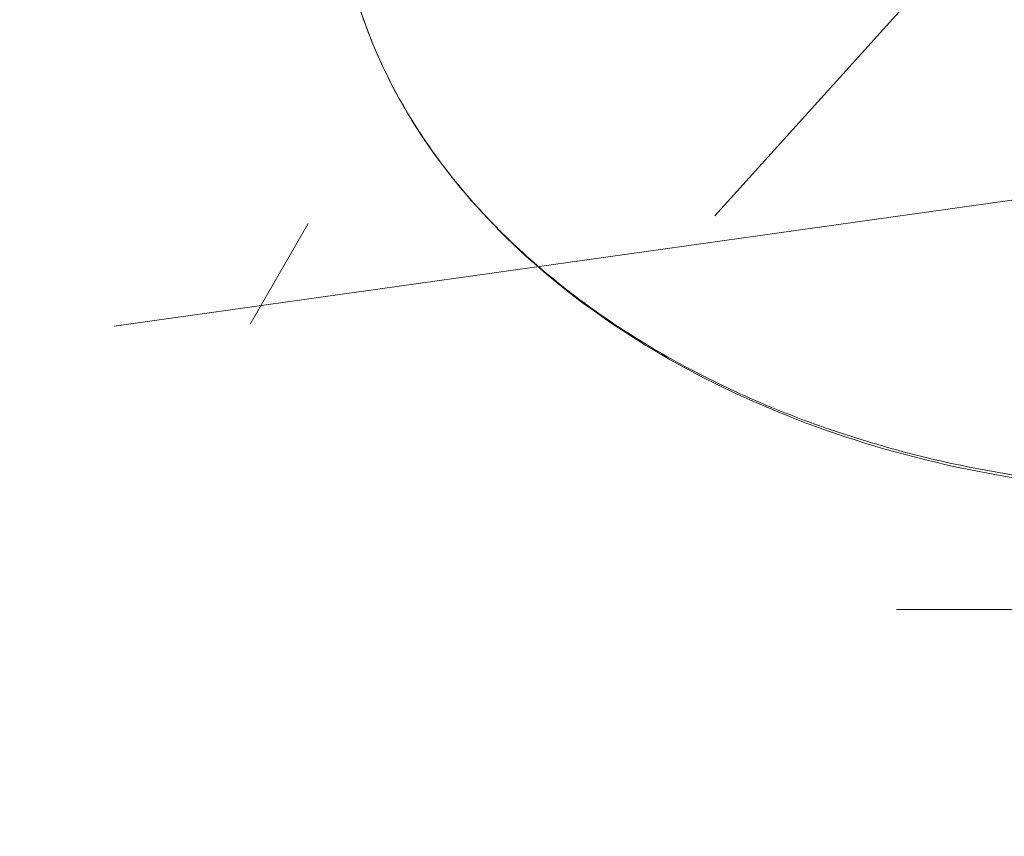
# Model space of a CAD drawing. Header units: millimetres. Extents: x 5980700 to 6194397, y -12939 to 2351883.
# Tile 76 of 124: x 6037022 to 6037307, y -2503 to -2267. Entities that reach past the tile are written whole.
import ezdxf

# ---------------------------------------------------------------- set-up
doc = ezdxf.new("R2010")
doc.units = ezdxf.units.MM
for name, color, linetype, lineweight in [('A-DETL-THIN', 151, 'Continuous', 9), ('A-FLOR-PATT', 8, 'Continuous', 18), ('P-SANR-FIXT', 6, 'Continuous', 9), ('Q-CASE', 31, 'Continuous', 9)]:
    doc.layers.add(name, color=color, linetype=linetype, lineweight=lineweight)

# ---------------------------------------------------------------- blocks, each defined once
blk = doc.blocks.new('Componentes de gabinete 9 - Componentes de gabinete 10-3871332-PLANTA DE CAIMENTO DE PISOS - TÉRREO')
at = {"layer": 'Q-CASE', "lineweight": 5}
h = blk.add_hatch(dxfattribs=at)
h.set_pattern_fill('FP_32', color=256, style=0, pattern_type=2)
h.set_pattern_definition([(0, (2e-05, -3e-05), (812.8, 203.2), [33.528, -576.072, 33.528, -576.072, -3251.2]), (0, (2e-05, -3e-05), (812.8, 203.2), [-1219.2, 33.528, -1185.672, 33.528, -576.072, -1422.4]), (0, (2e-05, -3e-05), (812.8, 203.2), [-3048, 33.528, -372.872, 33.528, -982.472]), (120, (304.8, 101.6), (-582.3763620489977, 602.3054481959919), [33.52799999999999, -576.0719999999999, 33.52799999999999, -576.0719999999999, -3251.199999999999]), (120, (304.8, 101.6), (-582.3763620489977, 602.3054481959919), [-1219.2, 33.52799999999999, -1185.672, 33.52799999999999, -576.0719999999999, -1422.4]), (120, (304.8, 101.6), (-582.3763620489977, 602.3054481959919), [-3048, 33.52799999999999, -372.8719999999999, 33.52799999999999, -982.4719999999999]), (240, (406.4, 508), (-230.4236379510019, -805.5054481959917), [33.528, -576.072, 33.528, -576.072, -3251.2]), (240, (406.4, 508), (-230.4236379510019, -805.5054481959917), [-1219.2, 33.528, -1185.672, 33.528, -576.072, -1422.4]), (240, (406.4, 508), (-230.4236379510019, -805.5054481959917), [-3048, 33.528, -372.872, 33.528, -982.472])])
h.paths.add_polyline_path([(-1916.627681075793, -2503.341032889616), (-1916.627681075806, -1928.341032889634), (-4090.616646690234, -1928.341032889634), (-4090.616646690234, -2018.841821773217), (-4266.627681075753, -2018.841821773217), (-4266.627681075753, -2503.341032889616), (-2157.504512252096, -2503.341032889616)])
h.paths.add_polyline_path([(-3110.634107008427, -2404.163083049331), (-3167.436296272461, -2399.394518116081), (-3221.157012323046, -2385.38959533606), (-3268.906719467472, -2363.038630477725), (-3308.194852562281, -2333.777107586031), (-3337.907475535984, -2297.861812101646), (-3354.729751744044, -2262.080064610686), (-3360.600275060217, -2223.341032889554), (-3354.729751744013, -2184.602001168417), (-3335.245784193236, -2144.961343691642), (-3308.194852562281, -2112.904958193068), (-3268.906719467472, -2083.643435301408), (-3221.157012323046, -2061.292470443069), (-3167.436296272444, -2047.287547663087), (-3110.634107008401, -2042.518982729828), (-3072.063723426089, -2045.756980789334), (-3073.614829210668, -2014.807732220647), (-3075.889238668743, -2009.253733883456), (-3076.651862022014, -2003.300731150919), (-3075.850939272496, -1997.352760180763), (-3073.29385822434, -1991.492903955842), (-3069.878323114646, -1987.058951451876), (-3065.11199704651, -1983.411764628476), (-3059.56534687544, -1981.119493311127), (-3053.61482921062, -1980.337716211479), (-3047.664311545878, -1981.119493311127), (-3040.81046620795, -1984.412028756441), (-3037.351335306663, -1987.058951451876), (-3033.614829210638, -1991.990953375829), (-3031.378719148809, -1997.352760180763), (-3030.577796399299, -2003.300731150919), (-3031.340419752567, -2009.253733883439), (-3033.614829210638, -2014.807732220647), (-3035.478337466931, -2051.831263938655), (-3033.390313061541, -2052.15085995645), (-3025.61542372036, -2054.643551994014), (-3000.111201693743, -2061.292470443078), (-2952.361494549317, -2083.643435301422), (-2913.073361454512, -2112.904958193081), (-2884.108826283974, -2147.229036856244), (-2866.538462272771, -2184.602001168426), (-2860.667938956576, -2223.341032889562), (-2866.538462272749, -2262.080064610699), (-2884.108826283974, -2299.453028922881), (-2913.073361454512, -2333.777107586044), (-2952.361494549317, -2363.038630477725), (-3000.111201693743, -2385.38959533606), (-3053.831917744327, -2399.394518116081)])
h.paths.add_polyline_path([(-2291.627681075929, -2404.16308304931), (-2348.429870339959, -2399.394518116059), (-2402.150586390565, -2385.38959533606), (-2451.939830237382, -2361.51959800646), (-2489.188426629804, -2333.777107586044), (-2518.152961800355, -2299.453028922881), (-2535.72332581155, -2262.080064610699), (-2541.593849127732, -2223.341032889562), (-2535.72332581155, -2184.602001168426), (-2518.152961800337, -2147.229036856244), (-2489.188426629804, -2112.904958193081), (-2449.90029353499, -2083.643435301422), (-2402.150586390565, -2061.292470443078), (-2348.42987034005, -2047.287547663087), (-2310.16307827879, -2044.075036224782), (-2311.627681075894, -2014.807732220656), (-2313.90209053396, -2009.253733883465), (-2314.664713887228, -2003.300731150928), (-2313.863791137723, -1997.352760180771), (-2311.306710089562, -1991.492903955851), (-2304.722171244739, -1984.634033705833), (-2303.124848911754, -1983.411764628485), (-2297.578198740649, -1981.119493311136), (-2291.627681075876, -1980.337716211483), (-2285.677163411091, -1981.119493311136), (-2280.130513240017, -1983.411764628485), (-2275.364187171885, -1987.058951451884), (-2271.62768107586, -1991.990953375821), (-2269.353271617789, -1997.637186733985), (-2268.590648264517, -2003.300731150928), (-2269.353271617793, -2009.253733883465), (-2271.62768107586, -2014.807732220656), (-2271.948652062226, -2044.171044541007), (-2234.825491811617, -2047.287547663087), (-2181.104775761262, -2061.292470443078), (-2133.355068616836, -2083.643435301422), (-2094.066935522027, -2112.904958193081), (-2065.102400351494, -2147.229036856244), (-2047.532036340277, -2184.60200116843), (-2041.661513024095, -2223.341032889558), (-2047.532036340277, -2262.080064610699), (-2065.102400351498, -2299.453028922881), (-2094.066935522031, -2333.777107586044), (-2133.355068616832, -2363.038630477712), (-2181.104775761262, -2385.389595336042), (-2234.825491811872, -2399.394518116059)])
h.paths.add_polyline_path([(-3853.614829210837, -2404.163083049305), (-3910.417018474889, -2399.394518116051), (-3964.137734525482, -2385.389595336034), (-4011.887441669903, -2363.038630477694), (-4055.841707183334, -2329.142378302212), (-4081.97028659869, -2296.553628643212), (-4098.118636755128, -2260.765137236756), (-4103.580997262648, -2223.341032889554), (-4097.710473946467, -2184.602001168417), (-4080.14010993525, -2147.229036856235), (-4051.175574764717, -2112.904958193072), (-4011.887441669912, -2083.643435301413), (-3964.137734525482, -2061.292470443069), (-3910.417018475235, -2047.287547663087), (-3872.19667104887, -2043.171977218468), (-3873.614829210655, -2014.807732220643), (-3875.889238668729, -2009.253733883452), (-3876.651862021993, -2003.300731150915), (-3875.850939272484, -1997.352760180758), (-3873.293858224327, -1991.492903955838), (-3868.415851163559, -1985.939869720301), (-3865.111997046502, -1983.411764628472), (-3859.565346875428, -1981.119493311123), (-3853.61482921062, -1980.337716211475), (-3847.664311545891, -1981.119493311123), (-3842.117661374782, -1983.411764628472), (-3837.351335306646, -1987.058951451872), (-3833.614829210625, -1991.990953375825), (-3831.378719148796, -1997.352760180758), (-3830.577796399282, -2003.300731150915), (-3831.340419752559, -2009.253733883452), (-3833.614829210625, -2014.807732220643), (-3833.935800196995, -2044.171044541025), (-3796.812639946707, -2047.287547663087), (-3743.091923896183, -2061.292470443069), (-3695.342216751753, -2083.643435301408), (-3651.387951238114, -2117.539687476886), (-3625.259371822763, -2150.128437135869), (-3609.111021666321, -2185.91692854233), (-3603.648661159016, -2223.341032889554), (-3609.519184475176, -2262.080064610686), (-3629.681102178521, -2302.524118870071), (-3656.054083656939, -2333.777107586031), (-3695.342216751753, -2363.038630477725), (-3743.091923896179, -2385.38959533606), (-3796.812639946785, -2399.394518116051), (-3847.738132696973, -2403.669732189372)])
h = blk.add_hatch(dxfattribs=at)
h.set_pattern_fill('FP_33', color=256, style=0, pattern_type=2)
h.set_pattern_definition([(216.87, (635, 1587.5), (4762.494328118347, 3175.008507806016), [793.75, -7143.75]), (206.565, (1587.5, 1111.25), (-1587.501456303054, -1587.499067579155), [1774.879, -1774.879]), (198.435, (1587.5, 317.5), (-3174.997452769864, -1587.50290376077), [1004.024, -4016.092])])
h.paths.add_polyline_path([(-1916.627681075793, -2503.341032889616), (-1916.627681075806, -1928.341032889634), (-4090.616646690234, -1928.341032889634), (-4090.616646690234, -2018.841821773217), (-4266.627681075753, -2018.841821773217), (-4266.627681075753, -2503.341032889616), (-2157.504512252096, -2503.341032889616)])
h.paths.add_polyline_path([(-3110.634107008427, -2404.163083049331), (-3167.436296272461, -2399.394518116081), (-3221.157012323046, -2385.38959533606), (-3268.906719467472, -2363.038630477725), (-3308.194852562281, -2333.777107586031), (-3337.907475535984, -2297.861812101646), (-3354.729751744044, -2262.080064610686), (-3360.600275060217, -2223.341032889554), (-3354.729751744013, -2184.602001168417), (-3335.245784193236, -2144.961343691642), (-3308.194852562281, -2112.904958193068), (-3268.906719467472, -2083.643435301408), (-3221.157012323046, -2061.292470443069), (-3167.436296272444, -2047.287547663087), (-3110.634107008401, -2042.518982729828), (-3072.063723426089, -2045.756980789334), (-3073.614829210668, -2014.807732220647), (-3075.889238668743, -2009.253733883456), (-3076.651862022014, -2003.300731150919), (-3075.850939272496, -1997.352760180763), (-3073.29385822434, -1991.492903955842), (-3069.878323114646, -1987.058951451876), (-3065.11199704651, -1983.411764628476), (-3059.56534687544, -1981.119493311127), (-3053.61482921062, -1980.337716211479), (-3047.664311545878, -1981.119493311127), (-3040.81046620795, -1984.412028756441), (-3037.351335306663, -1987.058951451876), (-3033.614829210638, -1991.990953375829), (-3031.378719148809, -1997.352760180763), (-3030.577796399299, -2003.300731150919), (-3031.340419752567, -2009.253733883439), (-3033.614829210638, -2014.807732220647), (-3035.478337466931, -2051.831263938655), (-3033.390313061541, -2052.15085995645), (-3025.61542372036, -2054.643551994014), (-3000.111201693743, -2061.292470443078), (-2952.361494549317, -2083.643435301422), (-2913.073361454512, -2112.904958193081), (-2884.108826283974, -2147.229036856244), (-2866.538462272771, -2184.602001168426), (-2860.667938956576, -2223.341032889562), (-2866.538462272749, -2262.080064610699), (-2884.108826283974, -2299.453028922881), (-2913.073361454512, -2333.777107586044), (-2952.361494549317, -2363.038630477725), (-3000.111201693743, -2385.38959533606), (-3053.831917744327, -2399.394518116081)])
h.paths.add_polyline_path([(-2291.627681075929, -2404.16308304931), (-2348.429870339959, -2399.394518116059), (-2402.150586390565, -2385.38959533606), (-2451.939830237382, -2361.51959800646), (-2489.188426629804, -2333.777107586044), (-2518.152961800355, -2299.453028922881), (-2535.72332581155, -2262.080064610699), (-2541.593849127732, -2223.341032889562), (-2535.72332581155, -2184.602001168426), (-2518.152961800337, -2147.229036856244), (-2489.188426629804, -2112.904958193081), (-2449.90029353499, -2083.643435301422), (-2402.150586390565, -2061.292470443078), (-2348.42987034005, -2047.287547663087), (-2310.16307827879, -2044.075036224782), (-2311.627681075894, -2014.807732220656), (-2313.90209053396, -2009.253733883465), (-2314.664713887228, -2003.300731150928), (-2313.863791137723, -1997.352760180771), (-2311.306710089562, -1991.492903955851), (-2304.722171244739, -1984.634033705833), (-2303.124848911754, -1983.411764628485), (-2297.578198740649, -1981.119493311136), (-2291.627681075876, -1980.337716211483), (-2285.677163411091, -1981.119493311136), (-2280.130513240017, -1983.411764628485), (-2275.364187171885, -1987.058951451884), (-2271.62768107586, -1991.990953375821), (-2269.353271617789, -1997.637186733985), (-2268.590648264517, -2003.300731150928), (-2269.353271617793, -2009.253733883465), (-2271.62768107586, -2014.807732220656), (-2271.948652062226, -2044.171044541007), (-2234.825491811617, -2047.287547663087), (-2181.104775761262, -2061.292470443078), (-2133.355068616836, -2083.643435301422), (-2094.066935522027, -2112.904958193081), (-2065.102400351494, -2147.229036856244), (-2047.532036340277, -2184.60200116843), (-2041.661513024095, -2223.341032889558), (-2047.532036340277, -2262.080064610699), (-2065.102400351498, -2299.453028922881), (-2094.066935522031, -2333.777107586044), (-2133.355068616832, -2363.038630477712), (-2181.104775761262, -2385.389595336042), (-2234.825491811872, -2399.394518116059)])
h.paths.add_polyline_path([(-3853.614829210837, -2404.163083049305), (-3910.417018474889, -2399.394518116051), (-3964.137734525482, -2385.389595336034), (-4011.887441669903, -2363.038630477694), (-4055.841707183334, -2329.142378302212), (-4081.97028659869, -2296.553628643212), (-4098.118636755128, -2260.765137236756), (-4103.580997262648, -2223.341032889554), (-4097.710473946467, -2184.602001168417), (-4080.14010993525, -2147.229036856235), (-4051.175574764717, -2112.904958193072), (-4011.887441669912, -2083.643435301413), (-3964.137734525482, -2061.292470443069), (-3910.417018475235, -2047.287547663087), (-3872.19667104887, -2043.171977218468), (-3873.614829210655, -2014.807732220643), (-3875.889238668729, -2009.253733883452), (-3876.651862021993, -2003.300731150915), (-3875.850939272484, -1997.352760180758), (-3873.293858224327, -1991.492903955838), (-3868.415851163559, -1985.939869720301), (-3865.111997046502, -1983.411764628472), (-3859.565346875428, -1981.119493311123), (-3853.61482921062, -1980.337716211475), (-3847.664311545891, -1981.119493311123), (-3842.117661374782, -1983.411764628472), (-3837.351335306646, -1987.058951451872), (-3833.614829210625, -1991.990953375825), (-3831.378719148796, -1997.352760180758), (-3830.577796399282, -2003.300731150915), (-3831.340419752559, -2009.253733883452), (-3833.614829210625, -2014.807732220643), (-3833.935800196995, -2044.171044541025), (-3796.812639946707, -2047.287547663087), (-3743.091923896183, -2061.292470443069), (-3695.342216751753, -2083.643435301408), (-3651.387951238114, -2117.539687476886), (-3625.259371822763, -2150.128437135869), (-3609.111021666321, -2185.91692854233), (-3603.648661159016, -2223.341032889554), (-3609.519184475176, -2262.080064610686), (-3629.681102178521, -2302.524118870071), (-3656.054083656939, -2333.777107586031), (-3695.342216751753, -2363.038630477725), (-3743.091923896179, -2385.38959533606), (-3796.812639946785, -2399.394518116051), (-3847.738132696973, -2403.669732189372)])
at = {"layer": 'Q-CASE', "color": 133, "lineweight": 5}
blk.add_open_spline([(-2860.667938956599, -2223.341032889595), (-2860.667938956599, -2246.048018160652), (-2869.672197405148, -2280.200778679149), (-2899.528686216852, -2321.943103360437), (-2930.299989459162, -2349.938328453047), (-2968.419449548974, -2373.286492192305), (-3012.409099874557, -2390.82921321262), (-3060.477777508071, -2401.706573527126), (-3110.634107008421, -2405.391337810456), (-3160.79043650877, -2401.706573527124), (-3208.859114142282, -2390.829213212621), (-3252.848764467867, -2373.286492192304), (-3290.968224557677, -2349.938328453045), (-3321.739527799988, -2321.943103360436), (-3351.596016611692, -2280.200778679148), (-3360.600275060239, -2246.048018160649), (-3360.60027506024, -2223.341032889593)], degree=3, knots=[-3.14159265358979, -3.14159265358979, -3.14159265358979, -3.14159265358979, -2.748893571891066, -2.552544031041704, -2.356194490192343, -2.159844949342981, -1.963495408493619, -1.767145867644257, -1.570796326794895, -1.374446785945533, -1.178097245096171, -0.9817477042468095, -0.7853981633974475, -0.5890486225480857, -0.3926990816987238, 0, 0, 0, 0], dxfattribs=at)
blk = doc.blocks.new('Deca_Cuba de Embutir Universal Oval_L_37 - L_37_17_Branco Gelo GE17-3102699-PLANTA DE CAIMENTO DE PISOS - TÉRREO')
at = {"layer": 'P-SANR-FIXT', "color": 90, "lineweight": 5}
blk.add_open_spline([(-249.9661680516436, -8.541033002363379e-11), (-249.9462737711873, -6.373651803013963), (-249.0120068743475, -18.99355938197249), (-244.9629843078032, -37.46108720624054), (-239.2929150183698, -52.6657794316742), (-233.443969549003, -64.57105873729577), (-228.4618392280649, -73.24640232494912), (-222.841417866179, -81.7189064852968), (-216.5656575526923, -90.03681551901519), (-209.6999008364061, -98.10956802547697), (-202.3209972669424, -105.8505852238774), (-194.377377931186, -113.296163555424), (-185.8370916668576, -120.4928035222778), (-176.7905614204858, -127.3612064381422), (-167.3378583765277, -133.8283248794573), (-157.4180866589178, -139.9219055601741), (-146.9865604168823, -145.6826588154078), (-136.1546241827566, -151.0465540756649), (-125.0412526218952, -155.9571231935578), (-113.5788694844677, -160.4323892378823), (-101.7120111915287, -164.5054827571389), (-89.56807652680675, -168.13044252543), (-77.2797440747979, -171.2698468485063), (-64.77571085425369, -173.9312076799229), (-51.9921584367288, -176.1386276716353), (-39.06697626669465, -177.8662240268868), (-26.14073191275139, -179.0972557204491), (-13.14157257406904, -179.8284000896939), (0.000112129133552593, -180.0736605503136), (13.14112405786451, -179.8284308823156), (25.60058598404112, -179.1276033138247), (37.44757654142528, -178.0282909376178), (52.53989968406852, -176.1199207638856), (67.45751990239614, -173.4712949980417), (81.88559020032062, -170.1341858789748), (96.19751944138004, -166.2871145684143), (113.7195315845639, -160.5714865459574), (133.4974984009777, -152.4759765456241), (149.2540249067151, -144.562327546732), (161.1881014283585, -137.6568931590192), (172.5539843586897, -130.4356117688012), (186.0096777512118, -120.6046998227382), (198.1805707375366, -109.9407754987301), (206.9657915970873, -101.0462082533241), (215.2553353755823, -91.77789523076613), (224.5382467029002, -79.66567800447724), (233.6497721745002, -64.65930090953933), (240.9310606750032, -48.86985488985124), (246.1159766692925, -32.87857124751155), (249.230988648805, -16.62909343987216), (249.9487605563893, -5.57694532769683), (249.9661680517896, -1.343179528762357e-10)], degree=3, knots=[0, 0, 0, 0, 0.03333333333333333, 0.06666666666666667, 0.1, 0.1166666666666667, 0.1333333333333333, 0.15, 0.1666666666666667, 0.1833333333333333, 0.2, 0.2166666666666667, 0.2333333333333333, 0.25, 0.2666666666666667, 0.2833333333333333, 0.3, 0.3166666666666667, 0.3333333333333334, 0.35, 0.3666666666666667, 0.3833333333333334, 0.4, 0.4166666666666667, 0.4333333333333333, 0.45, 0.4666666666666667, 0.4833333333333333, 0.5, 0.5166666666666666, 0.5333333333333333, 0.5479166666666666, 0.5625, 0.5916666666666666, 0.60625, 0.6208333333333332, 0.6499999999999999, 0.6791666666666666, 0.7083333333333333, 0.7229166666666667, 0.7374999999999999, 0.7666666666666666, 0.7958333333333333, 0.8104166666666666, 0.825, 0.8541666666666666, 0.8833333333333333, 0.9125, 0.9416666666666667, 0.9708333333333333, 1, 1, 1, 1], dxfattribs=at)
blk = doc.blocks.new('BE-PMSa-MOD-ARQ-CONEXAODOFUTURO-EX-000-R_rvt-1-PLANTA DE CAIMENTO DE PISOS - TÉRREO')
at = {"layer": 'A-FLOR-PATT', "lineweight": 5}
h = blk.add_hatch(dxfattribs=at)
h.set_pattern_fill('FP_19', color=71, style=0, pattern_type=2)
h.set_pattern_definition([(0, (1076.385, -4153.340999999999), (0, 450), []), (90, (1076.385, -4153.340999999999), (-450, 2.755455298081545e-14), [])])
h.paths.add_polyline_path([(-1408.117406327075, -6885.841005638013), (-1448.117406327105, -6885.841005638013), (-1448.117406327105, -6165.841005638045), (-1458.117406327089, -6165.841005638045), (-1458.117406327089, -6154.841005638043), (-1478.122472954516, -6154.841005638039), (-1478.122472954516, -6265.841005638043), (-1497.12247295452, -6265.841005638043), (-1497.12247295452, -6135.841005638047), (-1458.117406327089, -6135.841005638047), (-1458.117406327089, -6125.841005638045), (-1448.117406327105, -6125.841005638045), (-1448.117406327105, -6085.84100563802), (-1408.117406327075, -6085.84100563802), (-1408.117406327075, -6125.841005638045), (-1398.117406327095, -6125.841005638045), (-1398.117406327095, -6135.841005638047), (-1359.11233969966, -6135.841005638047), (-1359.11233969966, -6265.841005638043), (-1378.112339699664, -6265.841005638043), (-1379.117406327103, -6154.841005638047), (-1398.117406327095, -6154.841005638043), (-1398.117406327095, -6165.841005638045), (-1408.117406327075, -6165.841005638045), (-1408.117406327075, -6804.748590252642)])
h.paths.add_polyline_path([(-422.2840729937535, -6885.841005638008), (-462.2840729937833, -6885.841005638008), (-462.2840729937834, -6165.841005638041), (-472.284072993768, -6165.841005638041), (-472.284072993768, -6154.841005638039), (-492.2891396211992, -6154.841005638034), (-492.2891396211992, -6265.841005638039), (-511.2891396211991, -6265.841005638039), (-511.2891396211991, -6135.841005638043), (-472.284072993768, -6135.841005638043), (-472.284072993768, -6125.841005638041), (-462.2840729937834, -6125.841005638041), (-462.2840729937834, -6085.841005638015), (-422.2840729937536, -6085.841005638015), (-422.2840729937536, -6125.841005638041), (-412.2840729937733, -6125.841005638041), (-412.2840729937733, -6135.841005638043), (-373.2790063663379, -6135.841005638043), (-373.2790063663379, -6265.841005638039), (-392.2790063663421, -6265.841005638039), (-393.2840729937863, -6154.841005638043), (-412.2840729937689, -6154.841005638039), (-412.2840729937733, -6165.841005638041), (-422.2840729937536, -6165.841005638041), (-422.2840729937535, -6804.748590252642)])
h.paths.add_polyline_path([(563.5492603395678, -6885.841005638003), (523.5492603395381, -6885.841005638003), (523.5492603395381, -6165.841005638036), (513.5492603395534, -6165.841005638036), (513.5492603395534, -6154.84100563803), (493.5441937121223, -6154.841005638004), (493.5441937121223, -6265.841005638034), (474.5441937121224, -6265.841005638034), (474.5441937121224, -6135.841005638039), (513.5492603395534, -6135.841005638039), (513.5492603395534, -6125.841005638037), (523.5492603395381, -6125.841005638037), (523.5492603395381, -6085.841005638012), (563.5492603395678, -6085.841005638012), (563.5492603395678, -6125.841005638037), (573.5492603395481, -6125.841005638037), (573.5492603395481, -6135.841005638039), (612.5543269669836, -6135.841005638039), (612.5543269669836, -6265.841005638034), (593.5543269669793, -6265.841005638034), (592.5492603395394, -6154.841005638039), (573.5492603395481, -6154.841005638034), (573.5492603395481, -6165.841005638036), (563.5492603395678, -6165.841005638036), (563.5492603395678, -6804.748590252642)])
h.paths.add_polyline_path([(1549.382593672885, -6885.841005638), (1509.382593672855, -6885.841005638), (1509.382593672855, -6165.841005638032), (1499.38259367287, -6165.841005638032), (1499.38259367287, -6154.841005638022), (1479.377527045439, -6154.841005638), (1479.377527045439, -6265.84100563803), (1460.377527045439, -6265.84100563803), (1460.377527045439, -6135.841005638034), (1499.38259367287, -6135.841005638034), (1499.38259367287, -6125.841005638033), (1509.382593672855, -6125.841005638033), (1509.382593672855, -6085.841005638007), (1549.382593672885, -6085.841005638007), (1549.382593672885, -6125.841005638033), (1559.382593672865, -6125.841005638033), (1559.382593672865, -6135.841005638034), (1598.387660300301, -6135.841005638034), (1598.387660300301, -6265.84100563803), (1579.387660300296, -6265.84100563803), (1578.382593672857, -6154.841005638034), (1559.382593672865, -6154.84100563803), (1559.382593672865, -6165.841005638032), (1549.382593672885, -6165.841005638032), (1549.382593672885, -6839.505983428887)])
h.paths.add_polyline_path([(-3379.784072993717, -6885.841005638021), (-3419.784072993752, -6885.841005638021), (-3419.784072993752, -6165.841005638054), (-3429.784072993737, -6165.841005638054), (-3429.784072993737, -6154.841005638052), (-3449.789139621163, -6154.841005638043), (-3449.789139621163, -6265.841005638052), (-3468.789139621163, -6265.841005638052), (-3468.789139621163, -6135.841005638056), (-3429.784072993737, -6135.841005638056), (-3429.784072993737, -6125.841005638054), (-3419.784072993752, -6125.841005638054), (-3419.784072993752, -6085.841005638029), (-3379.784072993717, -6085.841005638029), (-3379.784072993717, -6125.841005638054), (-3369.784072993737, -6125.841005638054), (-3369.784072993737, -6135.841005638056), (-3330.779006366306, -6135.841005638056), (-3330.779006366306, -6265.841005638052), (-3349.779006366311, -6265.841005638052), (-3350.784072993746, -6154.841005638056), (-3369.784072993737, -6154.841005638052), (-3369.784072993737, -6165.841005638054), (-3379.784072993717, -6165.841005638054), (-3379.784072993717, -6804.748590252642)])
h.paths.add_polyline_path([(-2393.950739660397, -6885.841005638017), (-2433.950739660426, -6885.841005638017), (-2433.950739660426, -6165.841005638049), (-2443.950739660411, -6165.841005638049), (-2443.950739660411, -6154.841005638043), (-2463.955806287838, -6154.841005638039), (-2463.955806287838, -6265.841005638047), (-2482.955806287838, -6265.841005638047), (-2482.955806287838, -6135.841005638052), (-2443.950739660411, -6135.841005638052), (-2443.950739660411, -6125.84100563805), (-2433.950739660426, -6125.84100563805), (-2433.950739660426, -6085.841005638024), (-2393.950739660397, -6085.841005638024), (-2393.950739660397, -6125.84100563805), (-2383.950739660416, -6125.84100563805), (-2383.950739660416, -6135.841005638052), (-2344.945673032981, -6135.841005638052), (-2344.945673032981, -6265.841005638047), (-2363.945673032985, -6265.841005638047), (-2364.950739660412, -6154.841005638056), (-2383.950739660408, -6154.841005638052), (-2383.950739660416, -6165.841005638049), (-2393.950739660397, -6165.841005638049), (-2393.950739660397, -6804.748590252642)])
h.paths.add_polyline_path([(-1633.586260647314, -8187.825683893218), (-1326.11487301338, -8187.825683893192), (-1326.11487301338, -6915.841005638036), (-1408.117406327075, -6915.841005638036), (-1408.117406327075, -6885.841005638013), (-1222.284072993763, -6885.841005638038), (-1222.284072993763, -6915.841005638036), (-1296.11487301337, -6915.841005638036), (-1296.11487301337, -8187.825683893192), (-340.281539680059, -8187.825683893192), (-340.281539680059, -6915.841005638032), (-422.2840729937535, -6915.841005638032), (-422.2840729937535, -6885.841005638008), (-236.4507396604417, -6885.841005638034), (-236.4507396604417, -6915.841005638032), (-310.281539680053, -6915.841005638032), (-310.2815396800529, -8187.825683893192), (645.5517936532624, -8187.825683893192), (645.5517936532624, -6915.841005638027), (563.5492603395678, -6915.841005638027), (563.5492603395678, -6885.841005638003), (749.3825936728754, -6885.84100563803), (749.3825936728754, -6915.841005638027), (675.5517936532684, -6915.841005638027), (675.5517936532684, -8187.825683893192), (1631.385126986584, -8187.825683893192), (1631.385126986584, -6915.841005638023), (1549.382593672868, -6915.841005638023), (1549.382593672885, -6885.841005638), (1876.385126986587, -6885.841005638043), (1876.385126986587, -5160.841005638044), (1819.382593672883, -5160.84100563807), (1819.382593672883, -5130.841005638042), (1876.385126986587, -5130.841005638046), (1876.385126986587, -3880.841005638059), (1437.385126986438, -3880.841005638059), (1436.385126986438, -3898.231985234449), (1424.554938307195, -3898.231985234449), (1424.554938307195, -3931.218364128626), (1419.460598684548, -3931.218364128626), (1419.460598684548, -3946.925911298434), (1413.385126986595, -3946.925911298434), (1413.385126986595, -3958.858886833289), (1444.385126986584, -3958.858886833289), (1444.385126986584, -3970.828505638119), (1370.385126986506, -3970.828505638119), (1370.385126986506, -3958.948636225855), (1401.385126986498, -3958.858886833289), (1401.385126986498, -3946.925911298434), (1395.309655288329, -3946.925911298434), (1395.309655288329, -3931.218364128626), (1390.215315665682, -3931.218364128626), (1390.215315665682, -3898.231985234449), (1377.385126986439, -3897.231985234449), (1377.385126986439, -3880.841005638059), (938.3851269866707, -3880.841005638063), (938.385126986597, -5130.841005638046), (1019.382593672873, -5130.841005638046), (1019.382593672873, -5160.841005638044), (816.3825936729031, -5160.84100563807), (816.3825936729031, -5130.841005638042), (908.3851269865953, -5130.841005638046), (908.3851269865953, -3880.841005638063), (469.3851269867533, -3880.841005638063), (468.3851269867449, -3898.231985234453), (456.554938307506, -3898.231985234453), (456.554938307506, -3931.21836412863), (451.4605986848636, -3931.21836412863), (451.4605986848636, -3946.925911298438), (445.3851269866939, -3946.925911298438), (445.3851269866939, -3958.948636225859), (476.3851269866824, -3958.948636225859), (476.3851269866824, -3970.828505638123), (402.3851269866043, -3970.828505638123), (402.3851269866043, -3958.858886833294), (433.3851269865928, -3958.858886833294), (433.3851269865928, -3946.925911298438), (427.3096552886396, -3946.925911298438), (427.3096552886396, -3931.21836412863), (422.2153156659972, -3931.21836412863), (422.2153156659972, -3898.231985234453), (409.3851269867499, -3897.231985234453), (409.3851269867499, -3880.841005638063), (-29.61487301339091, -3880.841005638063), (-29.61487301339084, -5130.841005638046), (16.38259367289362, -5130.841005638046), (16.38259367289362, -5160.841005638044), (-116.6174063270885, -5160.84100563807), (-116.6174063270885, -5130.841005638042), (-59.61487301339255, -5130.841005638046), (-59.61487301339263, -3880.841005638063), (-498.6148730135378, -3880.841005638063), (-499.6148730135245, -3898.231985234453), (-511.4450616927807, -3898.231985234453), (-511.4450616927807, -3931.21836412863), (-516.5394013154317, -3931.21836412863), (-516.5394013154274, -3946.925911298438), (-522.6148730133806, -3946.925911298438), (-522.6148730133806, -3958.858886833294), (-491.6148730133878, -3958.858886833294), (-491.6148730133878, -3970.828505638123), (-565.614873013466, -3970.828505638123), (-565.614873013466, -3958.948636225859), (-534.6148730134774, -3958.858886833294), (-534.6148730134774, -3946.925911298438), (-540.6903447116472, -3946.925911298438), (-540.6903447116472, -3931.21836412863), (-545.7846843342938, -3931.21836412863), (-545.7846843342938, -3898.231985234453), (-558.6148730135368, -3897.231985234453), (-558.6148730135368, -3880.841005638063), (-997.6148730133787, -3880.841005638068), (-997.6148730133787, -5130.841005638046), (-916.6174063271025, -5130.841005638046), (-916.6174063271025, -5160.841005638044), (-1084.617406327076, -5160.84100563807), (-1084.617406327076, -5130.841005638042), (-1027.61487301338, -5130.841005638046), (-1027.614873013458, -3880.841005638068), (-1466.614873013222, -3880.841005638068), (-1467.614873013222, -3898.231985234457), (-1479.44506169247, -3898.231985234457), (-1479.44506169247, -3931.218364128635), (-1484.539401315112, -3931.218364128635), (-1484.539401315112, -3946.925911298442), (-1490.614873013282, -3946.925911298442), (-1490.614873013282, -3958.948636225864), (-1459.614873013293, -3958.948636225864), (-1459.614873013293, -3970.828505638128), (-1533.614873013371, -3970.828505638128), (-1533.614873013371, -3958.858886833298), (-1502.614873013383, -3958.858886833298), (-1502.614873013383, -3946.925911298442), (-1508.690344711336, -3946.925911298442), (-1508.690344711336, -3931.218364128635), (-1513.784684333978, -3931.218364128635), (-1513.784684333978, -3898.231985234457), (-1526.614873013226, -3897.231985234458), (-1526.614873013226, -3880.841005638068), (-1965.614873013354, -3880.841005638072), (-1965.614873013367, -5130.841005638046), (-1884.61740632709, -5130.841005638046), (-1884.61740632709, -5160.841005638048), (-2052.617406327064, -5160.84100563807), (-2052.617406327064, -5130.841005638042), (-1995.614873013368, -5130.841005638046), (-1995.614873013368, -3880.841005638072), (-2434.614873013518, -3880.841005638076), (-2435.614873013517, -3898.231985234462), (-2447.445061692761, -3898.231985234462), (-2447.445061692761, -3931.218364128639), (-2452.539401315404, -3931.218364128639), (-2452.539401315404, -3946.925911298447), (-2458.614873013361, -3946.925911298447), (-2458.614873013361, -3958.858886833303), (-2427.614873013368, -3958.858886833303), (-2427.614873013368, -3970.828505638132), (-2501.614873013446, -3970.828505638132), (-2501.614873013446, -3958.948636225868), (-2470.614873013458, -3958.858886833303), (-2470.614873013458, -3946.925911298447), (-2476.690344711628, -3946.925911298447), (-2476.690344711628, -3931.218364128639), (-2481.78468433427, -3931.218364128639), (-2481.78468433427, -3898.231985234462), (-2494.614873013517, -3897.231985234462), (-2494.614873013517, -3880.841005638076), (-2933.614873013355, -3880.841005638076), (-2933.614873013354, -5130.841005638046), (-2852.617406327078, -5130.841005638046), (-2852.617406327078, -5160.841005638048), (-2963.614873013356, -5160.841005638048), (-2963.614873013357, -3730.841005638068), (-273.614873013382, -3730.841005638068), (-273.6148730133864, -1905.841005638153), (-333.6148730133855, -1905.841005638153), (-333.6148730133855, -1920.841005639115), (-403.6148730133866, -1920.841005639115), (-403.6148730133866, -1905.841005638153), (-413.6148730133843, -1905.841005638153), (-413.6148730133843, -2645.841005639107), (-403.614873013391, -2645.841005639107), (-403.614873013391, -2656.841005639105), (-383.6098063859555, -2656.841005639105), (-383.6098063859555, -2545.841005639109), (-364.6098063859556, -2545.841005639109), (-364.6098063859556, -2675.841005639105), (-403.614873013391, -2675.841005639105), (-403.614873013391, -2685.841005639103), (-413.6148730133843, -2685.841005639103), (-413.6148730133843, -2725.841005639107), (-443.614873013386, -2725.841005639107), (-443.614873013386, -2685.841005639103), (-453.6148730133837, -2685.841005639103), (-453.6148730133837, -2675.841005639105), (-492.6199396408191, -2675.841005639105), (-492.6199396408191, -2545.841005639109), (-473.6199396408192, -2545.841005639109), (-472.6148730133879, -2656.841005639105), (-453.6148730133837, -2656.841005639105), (-453.6148730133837, -2645.841005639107), (-443.614873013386, -2645.841005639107), (-443.614873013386, -1905.841005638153), (-1243.614873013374, -1905.841005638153), (-1243.614873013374, -1920.841005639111), (-1313.614873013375, -1920.841005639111), (-1313.614873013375, -1905.841005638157), (-1861.627696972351, -1905.841005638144), (-1861.627696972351, -2730.841005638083), (-1891.627696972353, -2730.841005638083), (-1891.627696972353, -2503.341005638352), (-4291.627696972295, -2503.34100563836), (-4291.627696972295, -3602.841794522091), (-4115.616662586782, -3602.841794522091), (-4115.616662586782, -3918.841794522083), (-4291.627696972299, -3918.841794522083), (-4291.62769697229, -6885.841005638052), (-4179.784072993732, -6885.841005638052), (-4179.784072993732, -6915.841005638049), (-4291.62769697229, -6915.841005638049), (-4291.62769697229, -8187.825683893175), (-3297.781539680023, -8187.825683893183), (-3297.781539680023, -6915.841005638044), (-3379.784072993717, -6915.841005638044), (-3379.784072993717, -6885.841005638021), (-3193.950739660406, -6885.841005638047), (-3193.950739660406, -6915.841005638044), (-3267.781539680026, -6915.841005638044), (-3267.781539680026, -8187.825683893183), (-2311.948206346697, -8187.825683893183), (-2311.948206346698, -6915.84100563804), (-2393.950739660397, -6915.84100563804), (-2393.950739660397, -6885.841005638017), (-2208.117406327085, -6885.841005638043), (-2208.117406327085, -6915.84100563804), (-2281.948206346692, -6915.84100563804), (-2281.948206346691, -8187.825683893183), (-1634.040783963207, -8187.825683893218)])
h.paths.add_polyline_path([(1081.283969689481, -8177.824964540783), (974.2429165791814, -8177.757752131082), (969.89444838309, -8176.62737626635), (962.5990053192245, -8171.491896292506), (958.4892938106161, -8163.573126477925), (957.9528572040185, -8159.112278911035), (958.3458896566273, -8046.283814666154), (960.307945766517, -8039.866218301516), (963.7283128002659, -8032.919235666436), (963.7283128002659, -7942.145418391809), (961.4375489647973, -7935.578149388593), (960.4463710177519, -7926.6496358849), (961.5940795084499, -7650.620109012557), (964.0656786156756, -7630.220274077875), (974.8299487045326, -7602.120334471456), (992.0949357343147, -7577.474922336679), (1014.827323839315, -7557.759074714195), (1044.094972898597, -7543.599703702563), (1071.00633885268, -7537.47041637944), (1104.593384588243, -7534.802663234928), (1150.72110646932, -7533.999939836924), (1177.139309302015, -7534.536061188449), (1217.145192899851, -7537.754905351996), (1245.244404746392, -7544.159408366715), (1272.081338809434, -7557.769795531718), (1294.810519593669, -7577.489024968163), (1312.071615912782, -7602.136909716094), (1322.831558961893, -7630.238285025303), (1326.446371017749, -7660.111296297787), (1325.461348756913, -7935.551189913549), (1322.756520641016, -7944.035336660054), (1322.75652064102, -8032.919235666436), (1327.175489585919, -8039.484241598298), (1328.701960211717, -8047.249322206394), (1328.191987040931, -8166.732035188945), (1324.318356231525, -8173.441360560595), (1317.609030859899, -8177.314991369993), (1313.735400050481, -8177.824964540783)])
h.paths.add_polyline_path([(327.9020667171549, -8177.824964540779), (-11.59041675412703, -8177.757752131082), (-15.938884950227, -8176.627376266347), (-23.23432801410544, -8171.491896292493), (-27.34403952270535, -8163.573126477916), (-27.88047612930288, -8159.11227891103), (-27.48744367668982, -8046.283814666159), (-25.52538756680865, -8039.866218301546), (-22.10502053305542, -8032.919235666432), (-22.10502053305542, -7942.145418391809), (-24.39578436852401, -7935.578149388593), (-25.38696231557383, -7926.649635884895), (-24.23925382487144, -7650.620109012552), (-21.76765471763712, -7630.220274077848), (-11.00338462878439, -7602.120334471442), (6.261602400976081, -7577.474922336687), (28.99399050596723, -7557.759074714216), (58.26163956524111, -7543.599703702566), (85.1730055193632, -7537.470416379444), (118.760051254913, -7534.802663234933), (164.8877731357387, -7533.999939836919), (197.9780157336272, -7535.04143530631), (231.3118595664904, -7537.754905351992), (259.4110714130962, -7544.159408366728), (286.2480054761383, -7557.769795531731), (308.9771862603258, -7577.48902496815), (326.2382825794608, -7602.136909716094), (336.9982256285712, -7630.238285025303), (340.613037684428, -7660.111296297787), (339.6280154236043, -7935.551189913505), (336.9231873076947, -7944.035336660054), (336.923187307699, -8032.919235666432), (341.3421562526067, -8039.484241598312), (342.8686268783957, -8047.249322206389), (342.3586537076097, -8166.73203518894), (338.4850228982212, -8173.441360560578), (331.7756975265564, -8177.314991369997)])
h.paths.add_polyline_path([(-992.9312666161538, -8177.824964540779), (-1001.772218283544, -8176.627376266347), (-1009.067661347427, -8171.491896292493), (-1013.177372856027, -8163.573126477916), (-1013.713809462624, -8159.11227891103), (-1013.320777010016, -8046.283814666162), (-1011.358720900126, -8039.866218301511), (-1007.938353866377, -8032.919235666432), (-1007.938353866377, -7942.145418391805), (-1010.229117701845, -7935.57814938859), (-1011.220295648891, -7926.649635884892), (-1010.072587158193, -7650.620109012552), (-1007.600988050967, -7630.22027407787), (-996.8367179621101, -7602.120334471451), (-979.5717309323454, -7577.474922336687), (-956.8393428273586, -7557.75907471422), (-927.5716937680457, -7543.599703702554), (-900.6603278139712, -7537.470416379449), (-867.0732820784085, -7534.802663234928), (-820.9455601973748, -7533.999939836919), (-794.5273573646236, -7534.536061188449), (-754.5214737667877, -7537.754905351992), (-726.4222619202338, -7544.159408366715), (-699.5853278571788, -7557.769795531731), (-676.8561470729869, -7577.489024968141), (-659.5950507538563, -7602.136909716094), (-648.8351077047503, -7630.238285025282), (-645.2202956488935, -7660.111296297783), (-646.2053179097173, -7935.55118991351), (-648.9101460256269, -7944.035336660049), (-648.9101460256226, -8032.919235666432), (-644.4911770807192, -8039.484241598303), (-642.9647064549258, -8047.249322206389), (-643.4746796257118, -8166.73203518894), (-647.3483104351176, -8173.441360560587), (-654.0576358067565, -8177.314991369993), (-661.1148590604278, -8177.824964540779), (-979.7632562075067, -8177.824964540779)])
h.paths.add_polyline_path([(-1863.06921016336, -8177.824964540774), (-1973.078744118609, -8177.757752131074), (-1977.427212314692, -8176.627376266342), (-1984.722655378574, -8171.491896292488), (-1988.832366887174, -8163.573126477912), (-1989.368803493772, -8159.112278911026), (-1988.975771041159, -8046.283814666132), (-1987.013714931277, -8039.866218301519), (-1983.593347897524, -8032.919235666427), (-1983.593347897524, -7942.145418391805), (-1985.884111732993, -7935.578149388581), (-1986.875289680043, -7926.649635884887), (-1985.72758118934, -7650.620109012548), (-1983.255982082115, -7630.22027407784), (-1972.491711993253, -7602.120334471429), (-1955.226724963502, -7577.474922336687), (-1932.494336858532, -7557.75907471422), (-1903.22668779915, -7543.599703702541), (-1876.315321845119, -7537.470416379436), (-1842.728276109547, -7534.802663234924), (-1796.60055422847, -7533.999939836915), (-1770.182351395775, -7534.53606118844), (-1730.176467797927, -7537.754905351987), (-1702.077255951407, -7544.159408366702), (-1675.240321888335, -7557.769795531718), (-1652.511141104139, -7577.489024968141), (-1635.250044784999, -7602.136909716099), (-1624.449879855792, -7630.570680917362), (-1620.875289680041, -7660.111296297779), (-1621.860311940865, -7935.551189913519), (-1624.565140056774, -7944.035336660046), (-1624.56514005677, -8032.919235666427), (-1620.146171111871, -8039.484241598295), (-1618.619700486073, -8047.249322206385), (-1619.129673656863, -8166.732035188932), (-1623.003304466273, -8173.441360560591), (-1629.712629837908, -8177.314991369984), (-1633.586260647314, -8177.824964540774)])
h.paths.add_polyline_path([(-2619.419593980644, -8177.82496454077), (-2958.912077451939, -8177.75775213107), (-2963.260545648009, -8176.627376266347), (-2970.555988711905, -8171.491896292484), (-2974.665700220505, -8163.573126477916), (-2975.202136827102, -8159.112278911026), (-2974.809104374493, -8046.283814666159), (-2972.847048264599, -8039.866218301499), (-2969.426681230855, -8032.919235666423), (-2969.426681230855, -7942.145418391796), (-2971.717445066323, -7935.578149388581), (-2972.708623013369, -7926.343502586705), (-2971.56091452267, -7650.620109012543), (-2969.089315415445, -7630.220274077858), (-2958.325045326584, -7602.120334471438), (-2941.060058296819, -7577.474922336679), (-2918.327670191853, -7557.759074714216), (-2889.060021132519, -7543.599703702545), (-2862.148655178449, -7537.470416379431), (-2828.561609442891, -7534.802663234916), (-2782.4338875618, -7533.999939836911), (-2756.015684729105, -7534.536061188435), (-2716.009801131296, -7537.754905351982), (-2687.910589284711, -7544.159408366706), (-2661.073655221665, -7557.769795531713), (-2638.344474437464, -7577.489024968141), (-2621.08337811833, -7602.136909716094), (-2610.323435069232, -7630.23828502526), (-2606.708623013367, -7660.111296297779), (-2607.693645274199, -7935.551189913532), (-2610.398473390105, -7944.035336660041), (-2610.3984733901, -8032.919235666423), (-2605.979504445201, -8039.48424159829), (-2604.453033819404, -8047.24932220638), (-2604.963006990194, -8166.732035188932), (-2608.836637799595, -8173.441360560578), (-2615.545963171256, -8177.314991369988)])
h.paths.add_polyline_path([(-3630.1498973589, -8105.84028628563), (-3969.023528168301, -8105.330313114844), (-3975.732853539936, -8101.456682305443), (-3979.606484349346, -8094.747356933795), (-3980.116457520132, -8090.87372612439), (-3980.116457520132, -7975.264643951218), (-3978.589986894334, -7967.499563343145), (-3974.171017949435, -7960.934557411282), (-3974.171017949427, -7871.338078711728), (-3976.875846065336, -7863.56651165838), (-3977.860868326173, -7854.637361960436), (-3976.712378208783, -7578.635430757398), (-3974.171017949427, -7558.057631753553), (-3963.48611322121, -7530.152231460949), (-3944.369171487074, -7503.894264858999), (-3919.652445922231, -7483.835936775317), (-3896.658902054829, -7472.174730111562), (-3866.537949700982, -7465.428494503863), (-3828.55380661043, -7462.551382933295), (-3781.621430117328, -7462.015261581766), (-3756.007881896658, -7462.817984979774), (-3721.171753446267, -7465.770227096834), (-3693.081068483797, -7472.168114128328), (-3666.241821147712, -7485.77439645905), (-3643.509433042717, -7505.490244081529), (-3626.244446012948, -7530.135656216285), (-3615.142810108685, -7561.020111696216), (-3611.858645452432, -7588.126618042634), (-3612.852046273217, -7863.593471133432), (-3615.142810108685, -7872.075620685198), (-3615.142810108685, -7962.107780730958), (-3611.722443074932, -7967.881540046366), (-3609.760386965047, -7974.299136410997), (-3609.367354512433, -7980.998444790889), (-3609.903791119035, -8091.58844822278), (-3614.013502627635, -8099.507218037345), (-3621.308945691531, -8104.642698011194), (-3625.657413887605, -8105.77307387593)])
h.paths.add_polyline_path([(-2052.617406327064, -5960.841005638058), (-2092.617406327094, -5960.841005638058), (-2092.617406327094, -5920.841005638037), (-2102.617406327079, -5920.841005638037), (-2102.617406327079, -5910.841005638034), (-2141.62247295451, -5910.841005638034), (-2141.62247295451, -5780.841005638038), (-2122.62247295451, -5780.841005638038), (-2121.61740632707, -5891.841005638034), (-2102.617406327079, -5891.841005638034), (-2102.617406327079, -5880.841005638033), (-2092.617406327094, -5880.841005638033), (-2092.617406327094, -5160.84100563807), (-2052.617406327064, -5160.84100563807), (-2052.617406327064, -5880.841005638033), (-2042.61740632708, -5880.841005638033), (-2042.61740632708, -5891.841005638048), (-2022.612339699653, -5891.84100563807), (-2022.612339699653, -5780.841005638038), (-2003.612339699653, -5780.841005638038), (-2003.612339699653, -5910.841005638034), (-2042.61740632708, -5910.841005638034), (-2042.61740632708, -5920.841005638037), (-2052.617406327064, -5920.841005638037)])
h.paths.add_polyline_path([(-116.6174063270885, -5960.841005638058), (-156.6174063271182, -5960.841005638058), (-156.6174063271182, -5920.841005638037), (-166.6174063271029, -5920.841005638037), (-166.6174063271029, -5910.841005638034), (-205.6224729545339, -5910.841005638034), (-205.622472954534, -5780.841005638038), (-186.6224729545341, -5780.841005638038), (-185.6174063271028, -5891.841005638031), (-166.6174063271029, -5891.841005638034), (-166.6174063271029, -5880.841005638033), (-156.6174063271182, -5880.841005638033), (-156.6174063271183, -5160.84100563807), (-116.6174063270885, -5160.84100563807), (-116.6174063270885, -5880.841005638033), (-106.6174063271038, -5880.841005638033), (-106.6174063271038, -5891.841005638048), (-86.61233969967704, -5891.84100563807), (-86.61233969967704, -5780.841005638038), (-67.61233969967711, -5780.841005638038), (-67.61233969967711, -5910.841005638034), (-106.6174063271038, -5910.841005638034), (-106.6174063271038, -5920.841005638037), (-116.6174063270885, -5920.841005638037)])
h.paths.add_polyline_path([(776.3825936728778, -5960.841005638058), (776.3825936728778, -5920.841005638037), (766.382593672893, -5920.841005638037), (766.382593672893, -5910.841005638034), (727.3775270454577, -5910.841005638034), (727.3775270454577, -5780.841005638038), (746.3775270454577, -5780.841005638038), (747.3825936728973, -5891.841005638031), (766.382593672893, -5891.841005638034), (766.382593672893, -5880.841005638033), (776.3825936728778, -5880.841005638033), (776.3825936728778, -5160.84100563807), (816.3825936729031, -5160.84100563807), (816.3825936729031, -5880.841005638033), (826.3825936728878, -5880.841005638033), (826.3825936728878, -5891.841005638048), (846.3876603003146, -5891.84100563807), (846.3876603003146, -5780.841005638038), (865.3876603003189, -5780.841005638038), (865.3876603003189, -5910.841005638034), (826.3825936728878, -5910.841005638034), (826.3825936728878, -5920.841005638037), (816.3825936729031, -5920.841005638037), (816.3825936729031, -5960.841005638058)])
h.paths.add_polyline_path([(1819.382593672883, -5960.841005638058), (1779.382593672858, -5960.841005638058), (1779.382593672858, -5920.841005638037), (1769.382593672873, -5920.841005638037), (1769.382593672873, -5910.841005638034), (1730.377527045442, -5910.841005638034), (1730.377527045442, -5780.841005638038), (1749.377527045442, -5780.841005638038), (1750.382593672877, -5891.841005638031), (1769.382593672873, -5891.841005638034), (1769.382593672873, -5880.841005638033), (1779.382593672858, -5880.841005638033), (1779.382593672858, -5160.84100563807), (1819.382593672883, -5160.84100563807), (1819.382593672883, -5880.841005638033), (1829.382593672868, -5880.841005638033), (1829.382593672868, -5891.841005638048), (1849.387660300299, -5891.84100563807), (1849.387660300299, -5780.841005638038), (1868.387660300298, -5780.841005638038), (1868.387660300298, -5910.841005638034), (1829.382593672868, -5910.841005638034), (1829.382593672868, -5920.841005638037), (1819.382593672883, -5920.841005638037)])
h.paths.add_polyline_path([(-1084.617406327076, -5960.841005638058), (-1124.617406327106, -5960.841005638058), (-1124.617406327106, -5920.841005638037), (-1134.617406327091, -5920.841005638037), (-1134.617406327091, -5910.841005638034), (-1173.622472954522, -5910.841005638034), (-1173.622472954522, -5780.841005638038), (-1154.622472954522, -5780.841005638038), (-1153.617406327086, -5891.841005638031), (-1134.617406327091, -5891.841005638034), (-1134.617406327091, -5880.841005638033), (-1124.617406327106, -5880.841005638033), (-1124.617406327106, -5160.84100563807), (-1084.617406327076, -5160.84100563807), (-1084.617406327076, -5880.841005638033), (-1074.617406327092, -5880.841005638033), (-1074.617406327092, -5891.841005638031), (-1054.612339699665, -5891.841005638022), (-1054.612339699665, -5780.841005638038), (-1035.612339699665, -5780.841005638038), (-1035.612339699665, -5910.841005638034), (-1074.617406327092, -5910.841005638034), (-1074.617406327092, -5920.841005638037), (-1084.617406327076, -5920.841005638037)])
h.paths.add_polyline_path([(-3110.634122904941, -2404.163055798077), (-3089.559253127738, -2402.354946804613), (-3132.171954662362, -2402.354946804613)])
h.paths.add_polyline_path([(-2291.627696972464, -2404.163055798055), (-2270.089865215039, -2402.35494680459), (-2313.165528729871, -2402.35494680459)])
h.paths.add_polyline_path([(-3853.61484510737, -2404.163055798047), (-3832.077013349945, -2402.354946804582), (-3875.152676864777, -2402.354946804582)])
h.paths.add_polyline_path([(-3142.339160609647, -2401.501406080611), (-3183.55053015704, -2395.193534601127), (-3167.436312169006, -2399.394490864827)])
h.paths.add_polyline_path([(-2323.332734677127, -2401.501406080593), (-2364.544104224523, -2395.193534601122), (-2348.429886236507, -2399.394490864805)])
h.paths.add_polyline_path([(-3885.319882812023, -2401.501406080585), (-3924.116436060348, -2395.82307415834), (-3910.41703437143, -2399.394490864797)])
h.paths.add_polyline_path([(-3078.929085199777, -2401.501406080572), (-3053.233014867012, -2399.238353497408), (-3040.810482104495, -2395.666917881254), (-3078.059864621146, -2401.36836192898)])
h.paths.add_polyline_path([(-2259.922659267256, -2401.50140608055), (-2234.825507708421, -2399.394490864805), (-2218.711289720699, -2395.193534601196), (-2246.15749904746, -2399.394490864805)])
h.paths.add_polyline_path([(-3821.909807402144, -2401.501406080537), (-3790.606665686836, -2397.776597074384), (-3791.218334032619, -2396.803725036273), (-3808.144647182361, -2399.394490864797)])
h.paths.add_polyline_path([(-3195.652806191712, -2392.038486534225), (-3231.517499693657, -2380.53997742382), (-3221.157028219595, -2385.389568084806)])
h.paths.add_polyline_path([(-2376.646380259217, -2392.038486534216), (-2412.511073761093, -2380.539977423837), (-2402.150602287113, -2385.389568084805)])
h.paths.add_polyline_path([(-3938.633528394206, -2392.038486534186), (-3974.498221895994, -2380.539977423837), (-3964.137750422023, -2385.38956808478)])
h.paths.add_polyline_path([(-3025.615439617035, -2392.038486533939), (-3000.111217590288, -2385.389568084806), (-2989.750746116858, -2380.539977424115), (-3004.87697517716, -2385.389568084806)])
h.paths.add_polyline_path([(-3768.596161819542, -2392.038486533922), (-3743.091939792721, -2385.389568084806), (-3732.731468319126, -2380.539977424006), (-3747.857697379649, -2385.389568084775)])
h.paths.add_polyline_path([(-2206.609013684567, -2392.038486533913), (-2181.104791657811, -2385.389568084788), (-2170.744320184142, -2380.539977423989), (-2185.870549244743, -2385.389568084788)])
h.paths.add_polyline_path([(-2155.670651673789, -2373.484205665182), (-2133.355084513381, -2363.038603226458), (-2133.355084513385, -2361.809115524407), (-2135.705106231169, -2363.038603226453)])
h.paths.add_polyline_path([(-3717.6577998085, -2373.484205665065), (-3695.342232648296, -2363.038603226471), (-3695.342232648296, -2361.809115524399), (-3697.69225436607, -2363.038603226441)])
h.paths.add_polyline_path([(-2974.677077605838, -2373.484205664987), (-2952.361510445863, -2363.038603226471), (-2952.361510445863, -2361.809115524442), (-2954.711532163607, -2363.038603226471)])
h.paths.add_polyline_path([(-2866.444849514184, -2185.219820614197), (-2866.538478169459, -2184.601973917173), (-2866.538478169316, -2185.01231778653)])
h.paths.add_polyline_path([(-2047.43842358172, -2185.219820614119), (-2047.532052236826, -2184.601973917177), (-2047.532052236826, -2185.012317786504)])
h.paths.add_polyline_path([(-3609.42557171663, -2185.219820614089), (-3609.519200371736, -2184.601973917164), (-3609.519200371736, -2185.012317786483)])
h.paths.add_polyline_path([(-2883.407863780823, -2148.720022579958), (-2884.10884218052, -2147.229009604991), (-2884.10884218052, -2147.845730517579)])
h.paths.add_polyline_path([(-3626.38858598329, -2148.720022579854), (-3629.681118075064, -2144.157919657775), (-3627.089564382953, -2147.845730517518)])
h.paths.add_polyline_path([(-2064.401437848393, -2148.720022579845), (-2065.102416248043, -2147.229009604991), (-2065.102416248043, -2147.845730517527)])
h.paths.add_polyline_path([(-2910.729698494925, -2115.682279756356), (-2913.073377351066, -2112.904930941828), (-2913.073377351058, -2113.807924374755)])
h.paths.add_polyline_path([(-2091.723272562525, -2115.682279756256), (-2094.066951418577, -2112.904930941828), (-2094.066951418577, -2113.80792437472)])
h.paths.add_polyline_path([(-3653.710420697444, -2115.682279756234), (-3656.054099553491, -2112.904930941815), (-3656.054099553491, -2113.807924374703)])
h.paths.add_polyline_path([(-2946.813568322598, -2087.775475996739), (-2952.361510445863, -2083.643408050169), (-2952.361510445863, -2084.872895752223)])
h.paths.add_polyline_path([(-3689.794290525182, -2087.775475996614), (-3695.342232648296, -2083.643408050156), (-3695.342232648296, -2084.872895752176)])
h.paths.add_polyline_path([(-2127.807142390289, -2087.775475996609), (-2133.355084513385, -2083.643408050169), (-2133.355084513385, -2084.87289575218)])
h.paths.add_polyline_path([(-2412.511073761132, -2066.142033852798), (-2376.64638025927, -2054.643524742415), (-2402.150602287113, -2061.292443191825)])
h.paths.add_polyline_path([(-3974.498221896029, -2066.142033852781), (-3938.633528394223, -2054.643524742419), (-3964.137750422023, -2061.292443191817)])
h.paths.add_polyline_path([(-3231.517499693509, -2066.142033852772), (-3195.652806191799, -2054.64352474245), (-3221.15702821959, -2061.292443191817)])
h.paths.add_polyline_path([(-2989.750746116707, -2066.142033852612), (-3000.111217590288, -2061.292443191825), (-3025.615439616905, -2054.643524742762), (-3000.111217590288, -2062.820383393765)])
h.paths.add_polyline_path([(-2170.744320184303, -2066.142033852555), (-2181.104791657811, -2061.292443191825), (-2206.609013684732, -2054.643524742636), (-2181.104791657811, -2062.82038339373)])
h.paths.add_polyline_path([(-3732.731468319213, -2066.142033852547), (-3743.091939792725, -2061.292443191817), (-3768.59616181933, -2054.643524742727), (-3743.091939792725, -2062.820383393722)])
h.paths.add_polyline_path([(-3926.531252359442, -2051.488476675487), (-3885.319882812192, -2045.180605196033), (-3910.417034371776, -2047.287520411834), (-3924.116436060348, -2050.858937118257)])
h.paths.add_polyline_path([(-2364.544104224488, -2051.488476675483), (-2323.332734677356, -2045.180605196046), (-2348.429886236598, -2047.287520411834)])
h.paths.add_polyline_path([(-3183.55053015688, -2051.488476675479), (-3142.33916060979, -2045.180605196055), (-3167.436312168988, -2047.287520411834)])
h.paths.add_polyline_path([(-2218.711289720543, -2051.48847667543), (-2234.614845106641, -2047.342439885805), (-2234.614845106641, -2049.054255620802)])
h.paths.add_polyline_path([(-3780.698437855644, -2051.4884766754), (-3796.812655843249, -2047.287520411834), (-3808.144647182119, -2047.287520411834), (-3796.812655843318, -2049.022011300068)])
h.paths.add_polyline_path([(-3072.614845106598, -2046.147071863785), (-3073.293874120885, -2045.653683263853), (-3073.293874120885, -2046.043138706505)])
h.paths.add_polyline_path([(-3089.096291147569, -2044.327064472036), (-3110.634122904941, -2042.518955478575), (-3132.171954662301, -2044.327064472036), (-3110.634122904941, -2044.327064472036)])
h.paths.add_polyline_path([(-3872.614845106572, -2044.327064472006), (-3873.293874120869, -2044.171017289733), (-3873.293874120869, -2044.327064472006)])
at = {"layer": 'P-SANR-FIXT', "color": 250, "lineweight": 5}
blk.add_blockref('Deca_Cuba de Embutir Universal Oval_L_37 - L_37_17_Branco Gelo GE17-3102699-PLANTA DE CAIMENTO DE PISOS - TÉRREO', (-3110.634122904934, -2223.341005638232), dxfattribs=at)
at = {"layer": 'Q-CASE', "color": 250, "lineweight": 5}
blk.add_blockref('Componentes de gabinete 9 - Componentes de gabinete 10-3871332-PLANTA DE CAIMENTO DE PISOS - TÉRREO', (-1.589655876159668e-05, 2.72512435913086e-05), dxfattribs=at)

msp = doc.modelspace()

# ---------------------------------------------------------------- linework, layer by layer
at = {"layer": 'A-DETL-THIN'}
for p, q in [((6037303.669824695, -2235.03229298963), (6037223.235327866, -2324.084478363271)), ((6037336.932347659, -2315.591032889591), (6037049.754607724, -2355.951232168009))]:
    msp.add_line(p, q, dxfattribs=at)

# ---------------------------------------------------------------- block references
at = {"lineweight": 5}
msp.add_blockref('BE-PMSa-MOD-ARQ-CONEXAODOFUTURO-EX-000-R_rvt-1-PLANTA DE CAIMENTO DE PISOS - TÉRREO', (6040474.816446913, 0), dxfattribs=at)

doc.saveas('drawing.dxf')
